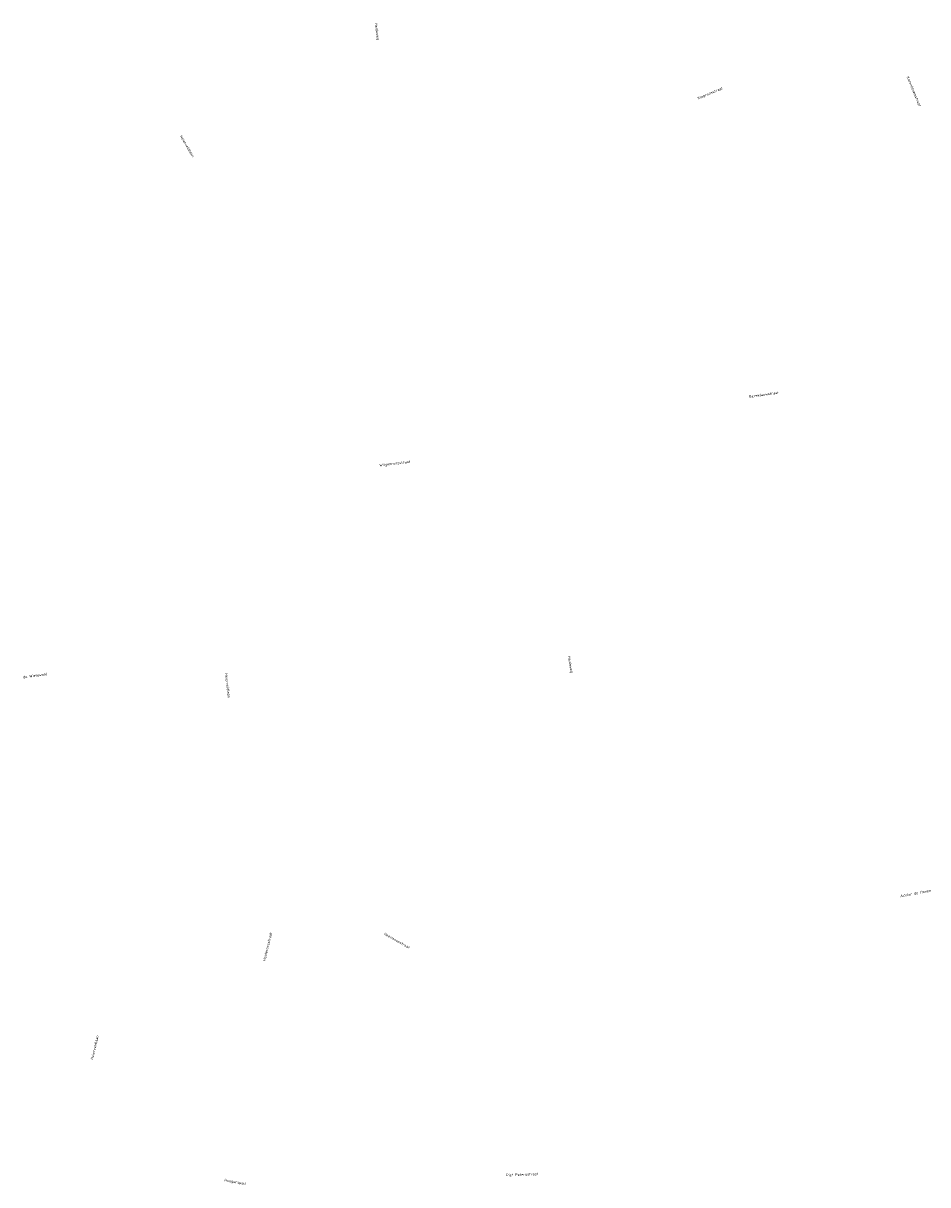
# Model space of a CAD drawing. Header units: metres. Extents: x 200112 to 202167, y 374508 to 376527.
# Tile 3 of 25: x 200830 to 201067, y 374527 to 374831. Entities that reach past the tile are written whole.
import ezdxf

# ---------------------------------------------------------------- set-up
doc = ezdxf.new("R2010")
doc.units = ezdxf.units.M
doc.layers.add('X-XX-AL-T35', color=50, linetype='Continuous', lineweight=35)
doc.styles.add('NLCS-ISO-M200-T35', font='NLCS-ISO.ttf', dxfattribs={"height": 0.7})

msp = doc.modelspace()

# ---------------------------------------------------------------- texts
at = {"layer": 'X-XX-AL-T35', "style": 'NLCS-ISO-M200-T35'}
for s, rotation, p in [('Heideweg', -82.2, (200922.19, 374830.52)), ('Korenbloemstraat', -67.8, (201061.03, 374816.51)), ('Klaproosstraat', 22.5, (201006.62, 374810.61)), ('Heierveldlaan', -59.4, (200871.27, 374801.01)), ('Bereklauwstraat', 7.9, (201019.97, 374732.72)), ('Wilgenroosstraat', 6.8, (200923.45, 374714.79)), ('Heideweg', -80.7, (200972.59, 374665.25)), ('de Wielewaal', 7.7, (200830.42, 374659.47)), ('Heierveldlaan', -83.3, (200883.07, 374660.78)), ('Achter de Hoven', 10.7, (201059.44, 374602.29)), ('Heideroosstraat', 76.5, (200893.65, 374585.65)), ('Heermoesstraat', -29.5, (200924.52, 374592.57)), ('Heierveldlaan', 77.1, (200848.68, 374559.89)), ('Piet Petersstraat', 2.4, (200956.51, 374529.43)), ('Hoogerspad', -9.6, (200882.89, 374528.17))]:
    msp.add_text(s, height=0.7, rotation=rotation, dxfattribs=at).set_placement(p)

doc.saveas('drawing.dxf')
